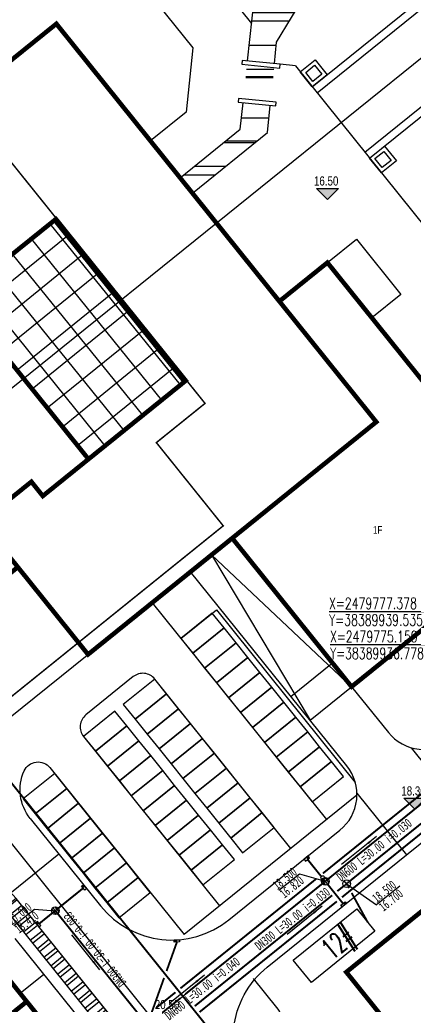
# Model space of a CAD drawing. Extents: x 38389316 to 38392219, y 2477539 to 2480586.
# Tile 29 of 43: x 38389886 to 38389938, y 2479728 to 2479857. Entities that reach past the tile are written whole.
import ezdxf
from ezdxf.enums import TextEntityAlignment as Align

# ---------------------------------------------------------------- set-up
doc = ezdxf.new("R2010")
doc.units = 0
doc.header["$LTSCALE"] = 1000
doc.header["$MEASUREMENT"] = 0
doc.linetypes.add('CENTER2', pattern=[1.125, 0.75, -0.125, 0.125, -0.125])
doc.linetypes.add('DASH', pattern=[0.35, 0.25, -0.1])
doc.layers.get('0').update_dxf_attribs({"linetype": 'CONTINUOUS'})
for name, color, linetype in [('DIM_ELEV', 8, 'CONTINUOUS'), ('DIM_污水', 3, 'CONTINUOUS'), ('PIPE-中水中', 3, 'TG_DL'), ('PIPE-中水高', 7, 'TG_DX'), ('PIPE-污水', 2, 'CONTINUOUS'), ('PIPE-给水', 6, 'TG_J'), ('PIPE-雨水', 9, 'CONTINUOUS'), ('TWT_COOR', 3, 'CONTINUOUS'), ('u-road', 4, 'CONTINUOUS'), ('U_室外车位', 3, 'CONTINUOUS'), ('XG-雨水井', 2, 'CONTINUOUS'), ('国标钢筋混凝土化粪池', 4, 'CONTINUOUS'), ('建筑', 31, 'CONTINUOUS'), ('建筑轮廓', 2, 'CONTINUOUS'), ('文字', 7, 'CONTINUOUS'), ('路中线', 7, 'CENTER2'), ('道路', 33, 'CONTINUOUS'), ('雨水', 130, 'CONTINUOUS')]:
    doc.layers.add(name, color=color, linetype=linetype)
doc.styles.add('-宋体', font='txt', dxfattribs={"width": 0.8})
doc.styles.add('_HZTXT', font='txt.shx', dxfattribs={"width": 0.8, "bigfont": 'hztxt.shx'})
doc.styles.add('_TCH_DIM', font='SIMPLEX', dxfattribs={"bigfont": 'GBCBIG'})
doc.styles.add('TG_LINETYPE', font='SIMPLEX', dxfattribs={"width": 0.8, "height": 3, "bigfont": 'HZTXT'})
doc.styles.add('中等线体', font='txt', dxfattribs={"width": 0.8})
doc.styles.add('人防黑体', font='simhei.ttf', dxfattribs={"width": 0.7})
doc.linetypes.add('TG_DL', pattern='A,2,-0.6,["DL",TG_LINETYPE,S=0.1,R=0,X=-0.52,Y=-0.15],0', length=2.6)
doc.linetypes.add('TG_DX', pattern='A,2,-0.6,["DX",TG_LINETYPE,S=0.1,R=0,X=-0.52,Y=-0.15],0', length=2.6)
doc.linetypes.add('TG_J', pattern='A,2,-0.3,["J",TG_LINETYPE,S=0.1,R=0,X=-0.23,Y=-0.15],0', length=2.3)
doc.linetypes.add('未加固陡坎', pattern='A,2,[150,AAA.SHX,S=0.5,R=0,X=0,Y=0.5],1e-11', length=2)

# ---------------------------------------------------------------- blocks, each defined once
blk = doc.blocks.new('排水雨水检修井')
for p, q in [((-1, 0), (1, 0)), ((0, -1), (0, 1))]:
    blk.add_line(p, q)
blk.add_circle((0, 0), 1)
blk = doc.blocks.new('雨水井')
for p, q in [((-1, 0), (1, 0)), ((-0.84, 0.55), (0.84, 0.55)), ((-0.84, -0.54), (0.84, -0.54))]:
    blk.add_line(p, q)
blk.add_lwpolyline([(0, -1), (0, 1)])
blk.add_circle((0, 0), 1)
blk = doc.blocks.new('_ARROW')
blk.add_solid([(0, 0), (-1, 0.1), (-1, -0.1)])
blk = doc.blocks.new('化粪池')
at = {"layer": '国标钢筋混凝土化粪池', "color": 4, "linetype": 'DASH', "ltscale": 5}
for p, q in [((39116.07, -4998.7), (39116.07, -4994.92)), ((39116.07, -4994.92), (39126.78, -4994.92)), ((39126.78, -4994.92), (39126.78, -4998.7)), ((39126.78, -4998.7), (39116.07, -4998.7))]:
    blk.add_line(p, q, dxfattribs=at)
at = {"layer": '国标钢筋混凝土化粪池', "color": 4, "ltscale": 5, "style": '_HZTXT', "width": 0.6}
blk.add_text('12#', height=2.7, rotation=0, dxfattribs=at).set_placement((39120.02, -4998.18))
blk = doc.blocks.new('hyvahavb')
at = {"layer": 'DIM_ELEV'}
blk.add_hatch(color=8, dxfattribs=at).paths.add_polyline_path([(-173.18, -4360.83), (-182.18, -4351.83), (-164.18, -4351.83)])
at = {"layer": 'DIM_ELEV', "color": 8}
for p, q in [((-173.18, -4360.83), (-182.18, -4351.83)), ((-182.18, -4351.83), (-164.18, -4351.83)), ((-173.18, -4360.83), (-164.18, -4351.83))]:
    blk.add_line(p, q, dxfattribs=at)
blk = doc.blocks.new('202210211F')
at = {"layer": '建筑轮廓'}
h = blk.add_hatch(dxfattribs=at)
h.set_pattern_fill('ANSI37', color=8, scale=2, angle=354, style=0)
h.set_pattern_definition([(39, (38392595.5196, 2482422.0017), (-1.998092, 2.467438), []), (129, (38392595.5196, 2482422.0017), (-2.467438, -1.998092), [])])
h.paths.add_polyline_path([(38392234.43, 2481872.86), (38392247.2, 2481883.15), (38392230.15, 2481904.33), (38392217.37, 2481894.05)])
at = {"layer": '道路'}
h = blk.add_hatch(dxfattribs=at)
h.set_pattern_fill('AR-RROOF', color=8, scale=5, style=0)
h.set_pattern_definition([(0, (38392595.5196, 2482422.002), (13.97, 6.35), [95.25, -12.7, 31.75, -6.35]), (0, (38392603.965, 2482425.177), (-6.35, 8.4455), [19.05, -2.0955, 38.1, -4.7625]), (0, (38392598.6946, 2482427.399), (33.02, 4.2545), [50.8, -8.89, 25.4, -6.35])])
h.paths.add_polyline_path([(38392257.94, 2481915.66), (38392258.14, 2481917.71), (38392254.56, 2481918.1), (38392254.35, 2481916.11), (38392246.45, 2481909.76), (38392248.08, 2481907.73)])
h.paths.add_polyline_path([(38392269.65, 2481954.97), (38392278.63, 2481954.54), (38392281.08, 2481948.69), (38392281.47, 2481940.73), (38392283.83, 2481937.79), (38392288.5, 2481941.56), (38392286.93, 2481943.51), (38392287.55, 2481952.47), (38392284.16, 2481959.28), (38392275.36, 2481961.99), (38392266.2, 2481960.29), (38392259.32, 2481952.81), (38392256.35, 2481945.18), (38392257.87, 2481936.46), (38392256.22, 2481933.5), (38392254.99, 2481922.08), (38392258.54, 2481921.69), (38392259.11, 2481927.51), (38392263.06, 2481934.05), (38392262.36, 2481945.74)])
h = blk.add_hatch(dxfattribs=at)
h.set_pattern_fill('ANSI32', color=8, scale=0.3, angle=354, style=0)
h.set_pattern_definition([(39, (38392557.0782, 2482469.7506), (-0.8991415, 1.1103473), []), (39, (38392557.748, 2482469.6802), (-0.8991415, 1.1103473), [])])
h.paths.add_polyline_path([(38392224.93, 2481815.29), (38392223.37, 2481814.04), (38392249.09, 2481782.09), (38392250.65, 2481783.35)])
at = {"layer": 'u-road', "color": 8, "flags": 128}
for points in [[(38392268.97, 2481843.03), (38392273.8, 2481837.03, 0.414214), (38392282.24, 2481836.12), (38392366.91, 2481904.29, 0.414214), (38392368.73, 2481921.16), (38392307.46, 2481997.26, 0.414214), (38392290.59, 2481999.08), (38392196.42, 2481923.27)], [(38392226.78, 2481825.75), (38392236, 2481814.3, 0.414213), (38392252.87, 2481812.48), (38392267.44, 2481824.21, 0.414214), (38392268.35, 2481832.64), (38392247.84, 2481858.11)], [(38392209.13, 2481847.68), (38392215.49, 2481839.77, 0.414213), (38392223.93, 2481838.86), (38392242.78, 2481854.04)], [(38392261, 2481821.84), (38392243.12, 2481844.04, 0.414214), (38392240.31, 2481844.35), (38392234.08, 2481839.33, 0.414214), (38392233.78, 2481836.52), (38392251.65, 2481814.32)], [(38392293.44, 2481757.59), (38392290.97, 2481755.59, -0.414214), (38392282.53, 2481756.5), (38392256.07, 2481789.37, -0.414214), (38392257.89, 2481806.25), (38392302.13, 2481841.87, -0.414152), (38392310.57, 2481840.96), (38392355.91, 2481784.64, -0.414151), (38392355, 2481776.2), (38392306.08, 2481736.82, -0.414214), (38392297.64, 2481737.73), (38392295.32, 2481740.61, -0.414214), (38392296.24, 2481749.05), (38392300.6, 2481752.56)], [(38392226.78, 2481825.75, -0.283206), (38392225.99, 2481831.99, -0.558597), (38392229.37, 2481832.42), (38392246.97, 2481810.56)], [(38392134.24, 2481641.86, 0.368088), (38392141.89, 2481640.41), (38392289.22, 2481724.34, 0.461895), (38392290.93, 2481733.32), (38392224.94, 2481815.28, 0.414213), (38392208.07, 2481817.1), (38392208.07, 2481817.1), (38392138.94, 2481761.45, 0.149167), (38392135.01, 2481755.66), (38392111.21, 2481678.92, 0.249623), (38392113.33, 2481667.84), (38392134.24, 2481641.86)]]:
    blk.add_lwpolyline(points, format="xyb", dxfattribs=at)
for points in [[(38392268.97, 2481843.03), (38392250.57, 2481860.31), (38392263.52, 2481838.64)], [(38392242.78, 2481854.04), (38392265.67, 2481825.61)], [(38392261.01, 2481841.75), (38392266.47, 2481846.14)], [(38392263.52, 2481838.64), (38392268.97, 2481843.03)], [(38392283.44, 2481826.82), (38392276.83, 2481835.02)], [(38392269.68, 2481828.83), (38392246.97, 2481810.56)], [(38392269.67, 2481829.09), (38392276.19, 2481820.98)], [(38392230.54, 2481821.08), (38392224.31, 2481816.06)]]:
    blk.add_lwpolyline(points, dxfattribs=at)
at = {"layer": 'U_室外车位', "color": 8}
for points in [[(38392252.24, 2481850.74), (38392250.67, 2481852.69), (38392246.54, 2481849.36), (38392248.11, 2481847.42)], [(38392253.81, 2481848.79), (38392252.24, 2481850.74), (38392248.11, 2481847.42), (38392249.68, 2481845.47)], [(38392255.37, 2481846.84), (38392253.81, 2481848.79), (38392249.68, 2481845.47), (38392251.25, 2481843.52)], [(38392256.94, 2481844.9), (38392255.37, 2481846.84), (38392251.25, 2481843.52), (38392252.81, 2481841.57)], [(38392244.69, 2481842.1), (38392243.12, 2481844.04), (38392239, 2481840.72), (38392240.56, 2481838.77)], [(38392258.51, 2481842.95), (38392256.94, 2481844.9), (38392252.81, 2481841.57), (38392254.38, 2481839.63)], [(38392260.08, 2481841), (38392258.51, 2481842.95), (38392254.38, 2481839.63), (38392255.95, 2481837.68)], [(38392246.26, 2481840.15), (38392244.69, 2481842.1), (38392240.56, 2481838.77), (38392242.13, 2481836.82)], [(38392247.83, 2481838.2), (38392246.26, 2481840.15), (38392242.13, 2481836.82), (38392243.7, 2481834.88)], [(38392261.65, 2481839.06), (38392260.08, 2481841), (38392255.95, 2481837.68), (38392257.52, 2481835.73)], [(38392239.47, 2481837.89), (38392237.9, 2481839.84), (38392233.78, 2481836.52), (38392235.34, 2481834.57)], [(38392263.21, 2481837.11), (38392261.65, 2481839.06), (38392257.52, 2481835.73), (38392259.08, 2481833.78)], [(38392241.04, 2481835.95), (38392239.47, 2481837.89), (38392235.34, 2481834.57), (38392236.91, 2481832.62)], [(38392249.39, 2481836.25), (38392247.83, 2481838.2), (38392243.7, 2481834.88), (38392245.27, 2481832.93)], [(38392250.96, 2481834.31), (38392249.39, 2481836.25), (38392245.27, 2481832.93), (38392246.83, 2481830.98)], [(38392264.78, 2481835.16), (38392263.21, 2481837.11), (38392259.08, 2481833.78), (38392260.65, 2481831.84)], [(38392242.61, 2481834), (38392241.04, 2481835.95), (38392236.91, 2481832.62), (38392238.48, 2481830.68)], [(38392266.35, 2481833.21), (38392264.78, 2481835.16), (38392260.65, 2481831.84), (38392262.22, 2481829.89)], [(38392244.18, 2481832.05), (38392242.61, 2481834), (38392238.48, 2481830.68), (38392240.05, 2481828.73)], [(38392252.53, 2481832.36), (38392250.96, 2481834.31), (38392246.83, 2481830.98), (38392248.4, 2481829.03)], [(38392267.92, 2481831.27), (38392266.35, 2481833.21), (38392262.22, 2481829.89), (38392263.79, 2481827.94)], [(38392231.57, 2481829.69), (38392230, 2481831.64), (38392225.87, 2481828.32), (38392227.44, 2481826.37)], [(38392245.74, 2481830.1), (38392244.18, 2481832.05), (38392240.05, 2481828.73), (38392241.61, 2481826.78)], [(38392254.1, 2481830.41), (38392252.53, 2481832.36), (38392248.4, 2481829.03), (38392249.97, 2481827.09)], [(38392247.31, 2481828.16), (38392245.74, 2481830.1), (38392241.61, 2481826.78), (38392243.18, 2481824.83)], [(38392255.67, 2481828.46), (38392254.1, 2481830.41), (38392249.97, 2481827.09), (38392251.54, 2481825.14)], [(38392233.13, 2481827.75), (38392231.57, 2481829.69), (38392227.44, 2481826.37), (38392229.01, 2481824.42)], [(38392234.7, 2481825.8), (38392233.13, 2481827.75), (38392229.01, 2481824.42), (38392230.57, 2481822.48)], [(38392248.88, 2481826.21), (38392247.31, 2481828.16), (38392243.18, 2481824.83), (38392244.75, 2481822.89)], [(38392257.23, 2481826.52), (38392255.67, 2481828.46), (38392251.54, 2481825.14), (38392253.1, 2481823.19)], [(38392250.45, 2481824.26), (38392248.88, 2481826.21), (38392244.75, 2481822.89), (38392246.32, 2481820.94)], [(38392258.8, 2481824.57), (38392257.23, 2481826.52), (38392253.1, 2481823.19), (38392254.67, 2481821.25)], [(38392236.27, 2481823.85), (38392234.7, 2481825.8), (38392230.57, 2481822.48), (38392232.14, 2481820.53)], [(38392237.84, 2481821.91), (38392236.27, 2481823.85), (38392232.14, 2481820.53), (38392233.71, 2481818.58)], [(38392252.01, 2481822.31), (38392250.45, 2481824.26), (38392246.32, 2481820.94), (38392247.89, 2481818.99)], [(38392253.58, 2481820.37), (38392252.01, 2481822.31), (38392247.89, 2481818.99), (38392249.45, 2481817.04)], [(38392239.4, 2481819.96), (38392237.84, 2481821.91), (38392233.71, 2481818.58), (38392235.28, 2481816.63)], [(38392240.97, 2481818.01), (38392239.4, 2481819.96), (38392235.28, 2481816.63), (38392236.84, 2481814.69)], [(38392242.54, 2481816.06), (38392240.97, 2481818.01), (38392236.84, 2481814.69), (38392238.41, 2481812.74)]]:
    blk.add_lwpolyline(points, close=True, dxfattribs=at)
at = {"layer": '建筑', "color": 8, "linetype": 'DASH', "ltscale": 10, "const_width": 0.2, "flags": 128}
blk.add_lwpolyline([(38392184.57, 2481890.62), (38392219, 2481918.34), (38392230.35, 2481904.24), (38392229.96, 2481903.93), (38392246.83, 2481882.97), (38392247.22, 2481883.29), (38392249.73, 2481880.17), (38392243.34, 2481875.03), (38392252.12, 2481864.12), (38392224.08, 2481841.55)], close=True, dxfattribs=at)
at = {"layer": '建筑轮廓', "color": 8, "const_width": 0.6, "flags": 128}
for points in [[(38392192.35, 2481899.45), (38392206.34, 2481882.08), (38392212.88, 2481887.35), (38392211.37, 2481889.22), (38392230.15, 2481904.33), (38392247.2, 2481883.15), (38392228.43, 2481868.03), (38392226.93, 2481869.9), (38392220.38, 2481864.63), (38392234.37, 2481847.26), (38392272.22, 2481877.74), (38392230.21, 2481929.93)], [(38392230.21, 2481929.93), (38392192.35, 2481899.45), (38392201.57, 2481888), (38392195.26, 2481882.92), (38392218.84, 2481853.63), (38392225.15, 2481858.71), (38392234.37, 2481847.26), (38392253.3, 2481862.5), (38392268.97, 2481843.03), (38392294.21, 2481863.35), (38392265.8, 2481898.63), (38392259.49, 2481893.55)], [(38392234.43, 2481872.86), (38392247.2, 2481883.15), (38392230.15, 2481904.33), (38392217.37, 2481894.05)], [(38392305.68, 2481746.25), (38392344.93, 2481777.86), (38392329.32, 2481797.25), (38392331.27, 2481798.82), (38392303.17, 2481833.72), (38392268.28, 2481805.62), (38392275.11, 2481797.13), (38392268.8, 2481792.05)], [(38392163.53, 2481776.11), (38392170.18, 2481767.85), (38392173.14, 2481770.24), (38392172.76, 2481770.7), (38392203.45, 2481795.41), (38392209.72, 2481787.62), (38392179.03, 2481762.92), (38392178.65, 2481763.38), (38392175.69, 2481761), (38392182.34, 2481752.74), (38392232.97, 2481793.5), (38392226.32, 2481801.76), (38392223.52, 2481799.5), (38392223.9, 2481799.04), (38392219.53, 2481795.52), (38392213.26, 2481803.31), (38392217.63, 2481806.83), (38392218, 2481806.36), (38392220.81, 2481808.62), (38392214.16, 2481816.87)]]:
    blk.add_lwpolyline(points, close=True, dxfattribs=at)
at = {"layer": '建筑轮廓', "color": 8}
blk.add_lwpolyline([(38392300.6, 2481752.56), (38392339.86, 2481784.17), (38392329.32, 2481797.25), (38392331.27, 2481798.82), (38392303.17, 2481833.72), (38392268.28, 2481805.62), (38392275.11, 2481797.13), (38392268.8, 2481792.05)], close=True, dxfattribs=at)
at = {"layer": '建筑轮廓', "color": 8, "const_width": 0.6, "flags": 128}
for points in [[(38392220.81, 2481808.62), (38392226.32, 2481801.76)], [(38392232.34, 2481794.28), (38392226.07, 2481802.07)]]:
    blk.add_lwpolyline(points, dxfattribs=at)
at = {"layer": '路中线', "color": 8, "ltscale": 20, "flags": 128}
blk.add_lwpolyline([(38392186.72, 2481851.91), (38392659.82, 2482232.79)], dxfattribs=at)
at = {"layer": '路中线', "color": 8, "linetype": 'DASH', "ltscale": 4, "flags": 128}
blk.add_lwpolyline([(38392300.55, 2482012.23), (38392195.08, 2481927.32, 0.421005), (38392187.92, 2481867.64), (38392242.92, 2481799.33)], format="xyb", dxfattribs=at)
blk.add_lwpolyline([(38392242.92, 2481799.33), (38392381.88, 2481911.2)], dxfattribs=at)
at = {"layer": '道路', "color": 8, "flags": 128}
for points in [[(38392255.31, 2481925.06), (38392256.22, 2481933.5), (38392257.87, 2481936.46), (38392256.35, 2481945.18), (38392259.32, 2481952.81), (38392266.2, 2481960.29), (38392270.78, 2481961.14)], [(38392263.81, 2481921.68), (38392308.52, 2481957.67)], [(38392264.44, 2481920.9), (38392309.15, 2481956.9)], [(38392258.84, 2481924.71), (38392259.11, 2481927.51), (38392263.06, 2481934.05), (38392262.36, 2481945.74), (38392262.36, 2481945.74), (38392269.65, 2481954.97), (38392278.63, 2481954.54), (38392281.08, 2481948.69), (38392281.47, 2481940.73), (38392283.83, 2481937.79)], [(38392238.89, 2481951.04), (38392255.84, 2481929.98)], [(38392270.71, 2481913.11), (38392315.42, 2481949.11)], [(38392271.34, 2481912.33), (38392316.05, 2481948.33)], [(38392234.13, 2481944.19), (38392248.15, 2481926.78)], [(38392248.15, 2481926.78), (38392247.24, 2481918.35)], [(38392254.56, 2481924.63), (38392259.54, 2481924.13), (38392259.59, 2481924.63), (38392254.61, 2481925.13), (38392254.56, 2481924.63)], [(38392261.61, 2481924.41), (38392259.59, 2481924.63)], [(38392261.61, 2481924.41), (38392307.83, 2481867)], [(38392254.07, 2481919.65), (38392259.04, 2481919.16), (38392259.09, 2481919.65), (38392254.12, 2481920.15), (38392254.07, 2481919.65)], [(38392246.45, 2481909.76), (38392254.35, 2481916.11), (38392254.72, 2481919.59)], [(38392248.08, 2481907.73), (38392257.94, 2481915.66), (38392258.29, 2481919.24)], [(38392247.24, 2481918.35), (38392242.56, 2481914.58)], [(38392246.54, 2481849.36), (38392251.22, 2481853.13)], [(38392251.22, 2481853.13), (38392269.46, 2481830.46)], [(38392224.93, 2481815.29), (38392223.37, 2481814.04), (38392249.09, 2481782.09), (38392250.65, 2481783.35), (38392224.93, 2481815.29)], [(38392240.48, 2481790.56), (38392224.8, 2481810.03)], [(38392225.45, 2481802.85), (38392228.56, 2481805.36)]]:
    blk.add_lwpolyline(points, dxfattribs=at)
for points in [[(38392262.24, 2481923.63), (38392264.19, 2481925.19), (38392265.76, 2481923.25), (38392263.81, 2481921.68)], [(38392262.95, 2481923.55), (38392264.12, 2481924.49), (38392265.06, 2481923.32), (38392263.89, 2481922.38)], [(38392271.34, 2481912.33), (38392273.28, 2481913.9), (38392274.85, 2481911.95), (38392272.9, 2481910.38)], [(38392272.04, 2481912.26), (38392273.21, 2481913.2), (38392274.15, 2481912.03), (38392272.98, 2481911.09)], [(38392265.8, 2481898.63), (38392269.62, 2481901.71), (38392275.45, 2481894.46), (38392271.64, 2481891.39)], [(38392220.81, 2481808.62), (38392218, 2481806.36), (38392217.63, 2481806.83), (38392213.26, 2481803.31), (38392219.53, 2481795.52), (38392223.9, 2481799.04), (38392223.52, 2481799.5), (38392226.32, 2481801.76)]]:
    blk.add_lwpolyline(points, close=True, dxfattribs=at)
blk.add_lwpolyline([(38392254.06, 2481793.02), (38392258.72, 2481796.77, 0.414214), (38392259.17, 2481800.99), (38392256.1, 2481804.8)], format="xyb", dxfattribs=at)
at = {"layer": 'DIM_ELEV', "color": 8, "xscale": 0.16, "yscale": 0.16, "zscale": 0.16}
for p in [(38392293.53, 2482604.62), (38392304.98, 2482524.72)]:
    blk.add_blockref('hyvahavb', p, dxfattribs=at)
at = {"layer": 'DIM_ELEV', "color": 8, "style": '-宋体', "width": 0.8}
for s, p in [('16.50', (38392264.03, 2481908.73)), ('18.30', (38392275.5, 2481828.77)), ('20.50', (38392243.13, 2481800.77))]:
    blk.add_text(s, height=1.2, dxfattribs=at).set_placement(p)
at = {"layer": '文字', "color": 8, "style": '中等线体', "width": 0.8}
blk.add_text('1F', height=1, rotation=360, dxfattribs=at).set_placement((38392271.77, 2481863.08))

msp = doc.modelspace()

# ---------------------------------------------------------------- hatches: boundary and pattern name
at = {"layer": 'XG-雨水井'}
for points in [[(38389923.82, 2479747.14), (38389923.82, 2479747.14), (38389923.56, 2479746.92), (38389923.74, 2479746.7), (38389924, 2479746.92), (38389924, 2479746.92)], [(38389894.31, 2479743.38), (38389894.31, 2479743.38), (38389894.53, 2479743.11), (38389894.3, 2479742.93), (38389894.08, 2479743.2), (38389894.08, 2479743.2)], [(38389928.85, 2479740.92), (38389928.85, 2479740.92), (38389928.58, 2479740.7), (38389928.4, 2479740.92), (38389928.67, 2479741.14), (38389928.67, 2479741.14)], [(38389888.08, 2479738.36), (38389888.08, 2479738.36), (38389888.29, 2479738.09), (38389888.52, 2479738.27), (38389888.3, 2479738.54), (38389888.3, 2479738.54)], [(38389906.24, 2479736.13), (38389906.24, 2479736.13), (38389906.58, 2479736.15), (38389906.6, 2479735.86), (38389906.25, 2479735.84), (38389906.25, 2479735.84)]]:
    msp.add_hatch(color=256, dxfattribs=at).paths.add_polyline_path(points)

# ---------------------------------------------------------------- linework, layer by layer
at = {"color": 2}
for p in [(38389928.88, 2479743.51), (38389935.85, 2479743.19)]:
    msp.add_line(p, (38389932.79, 2479740.75), dxfattribs=at)
at = {"layer": 'DIM_污水', "color": 8}
for p, q in [((38389932.8, 2479749.7), (38389928.23, 2479746.02)), ((38389919.99, 2479742.64), (38389922.69, 2479744.81)), ((38389922.69, 2479744.81), (38389926.07, 2479743.82)), ((38389885.18, 2479738.02), (38389887.88, 2479740.19)), ((38389887.88, 2479740.19), (38389890.63, 2479739.97)), ((38389896.47, 2479732.23, 7.5), (38389892.78, 2479736.8, 7.5)), ((38389910.22, 2479731.52), (38389905.65, 2479727.84))]:
    msp.add_line(p, q, dxfattribs=at)
at = {"layer": 'DIM_污水', "color": 2}
msp.add_line((38389925.66, 2479740.55, 7.5), (38389921.09, 2479736.87, 7.5), dxfattribs=at)
at = {"layer": 'PIPE-中水中', "ltscale": 0.0025, "const_width": 0.25}
for points in [[(38389928.27, 2479741.73), (38389941.43, 2479752.33)], [(38389909.57, 2479726.68), (38389927.6, 2479741.19)]]:
    msp.add_lwpolyline(points, dxfattribs=at)
at = {"layer": 'PIPE-中水高', "ltscale": 0.0025, "const_width": 0.25}
for points in [[(38389925.77, 2479744.86), (38389938.85, 2479755.39)], [(38389907.06, 2479729.79), (38389924.93, 2479744.18)], [(38389903.86, 2479727.22), (38389906.41, 2479729.27)]]:
    msp.add_lwpolyline(points, dxfattribs=at)
at = {"layer": 'PIPE-污水', "const_width": 0.25}
for points in [[(38389929.27, 2479743.83), (38389940.8, 2479753.11)], [(38389927.66, 2479742.53), (38389928.5, 2479743.2)], [(38389929.12, 2479743.07), (38389929.2, 2479742.93)], [(38389908.94, 2479727.46), (38389926.99, 2479741.99)], [(38389929.54, 2479742.3), (38389931.65, 2479738.45)]]:
    msp.add_lwpolyline(points, dxfattribs=at)
at = {"layer": 'PIPE-给水', "const_width": 0.25}
msp.add_lwpolyline([(38389960.39, 2479662.91), (38389848.48, 2479801.92)], dxfattribs=at)
at = {"layer": 'PIPE-雨水', "const_width": 0.25}
for points in [[(38389926.46, 2479744.13), (38389939.55, 2479754.67)], [(38389925.53, 2479744.48), (38389923.74, 2479746.71)], [(38389891.02, 2479740.29), (38389894.3, 2479742.93)], [(38389907.69, 2479729.02), (38389925.68, 2479743.5)], [(38389926.39, 2479743.43), (38389928.4, 2479740.92)], [(38389890.24, 2479739.66), (38389888.52, 2479738.27)], [(38389890.63, 2479739.97), (38389896.83, 2479732.28)], [(38389905.24, 2479732.06), (38389906.6, 2479735.86)], [(38389896.83, 2479732.28), (38389901.77, 2479726.16)], [(38389902.87, 2479725.47), (38389904.91, 2479731.15)], [(38389903.09, 2479725.32), (38389907.04, 2479728.49)]]:
    msp.add_lwpolyline(points, dxfattribs=at)
at = {"layer": 'PIPE-雨水'}
msp.add_circle((38389925.76, 2479744.29), 0.25, dxfattribs=at)
at = {"layer": 'TWT_COOR', "color": 3}
for p, q in [((38389941.43, 2479779.16), (38389926.58, 2479779.16)), ((38389941.55, 2479774.8), (38389926.7, 2479774.8))]:
    msp.add_line(p, q, dxfattribs=at)
at = {"layer": 'XG-雨水井'}
for points in [[(38389924, 2479746.92), (38389923.82, 2479747.14), (38389923.82, 2479747.14), (38389923.29, 2479746.71), (38389923.47, 2479746.48), (38389924, 2479746.92)], [(38389894.08, 2479743.2), (38389894.31, 2479743.38), (38389894.31, 2479743.38), (38389894.74, 2479742.84), (38389894.52, 2479742.66), (38389894.08, 2479743.2)], [(38389928.67, 2479741.14), (38389928.85, 2479740.92), (38389928.85, 2479740.92), (38389928.31, 2479740.48), (38389928.13, 2479740.71), (38389928.67, 2479741.14)], [(38389888.3, 2479738.54), (38389888.08, 2479738.36), (38389888.08, 2479738.36), (38389888.51, 2479737.82), (38389888.74, 2479738.01), (38389888.3, 2479738.54)], [(38389906.25, 2479735.84), (38389906.24, 2479736.13), (38389906.24, 2479736.13), (38389906.93, 2479736.16), (38389906.94, 2479735.88), (38389906.25, 2479735.84)]]:
    msp.add_lwpolyline(points, close=True, dxfattribs=at)

# ---------------------------------------------------------------- block references
msp.add_blockref('202210211F', (-2339.44, -2073.7))
at = {"rotation": 38.92154451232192}
msp.add_blockref('化粪池', (38356351.22, 2459044.69), dxfattribs=at)
at = {"layer": 'DIM_污水', "color": 8, "yscale": 1.389713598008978, "zscale": 1.389713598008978}
for p, xscale, rotation in [((38389932.8, 2479749.7), 1.389713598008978, 38.83661932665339), ((38389896.47, 2479732.23, 7.5), -1.389713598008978, 128.9280613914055), ((38389910.22, 2479731.52), 1.389713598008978, 38.83661932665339)]:
    msp.add_blockref('_ARROW', p, dxfattribs=dict(at, xscale=xscale, rotation=rotation))
at = {"layer": 'DIM_污水', "color": 2, "xscale": 1.389713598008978, "yscale": 1.389713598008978, "zscale": 1.389713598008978, "rotation": 38.83661932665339}
msp.add_blockref('_ARROW', (38389925.66, 2479740.55, 7.5), dxfattribs=at)
at = {"layer": 'XG-雨水井', "color": 8, "xscale": 0.4999995, "yscale": 0.4999995, "zscale": 0.4999995, "rotation": 308.8366193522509}
for p in [(38389926.07, 2479743.82), (38389890.63, 2479739.97)]:
    msp.add_blockref('雨水井', p, dxfattribs=at)
at = {"layer": '雨水', "linetype": '未加固陡坎', "xscale": 0.4999994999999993, "yscale": 0.4999994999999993, "zscale": 0.4999994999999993, "rotation": 38.83661932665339}
msp.add_blockref('排水雨水检修井', (38389928.88, 2479743.51), dxfattribs=at)

# ---------------------------------------------------------------- texts
at = {"color": 2, "style": '人防黑体', "width": 0.7}
for s, p in [('18.500', (38389933.81, 2479742.49, 70.44)), ('16.700', (38389934.7, 2479741.35, 70.44))]:
    msp.add_text(s, height=1.2, rotation=38.8471, dxfattribs=at).set_placement(p, align=Align.MIDDLE)
at = {"layer": 'DIM_污水', "color": 8, "style": '人防黑体', "width": 0.7}
for s, rotation, p in [('DN600 L=30.00 i=0.030', 38.5001, (38389928.18, 2479743.74, -7.5)), ('DN300 L=30.00 i=0.003', 128.5001, (38389900.02, 2479730.57)), ('DN600 L=30.00 i=0.040', 38.5001, (38389905.61, 2479725.56, -7.5))]:
    msp.add_text(s, height=1.2, rotation=rotation, dxfattribs=at).set_placement(p)
for s, p in [('18.500', (38389920.77, 2479744.2, 70.44)), ('16.820', (38389921.69, 2479743.08, 70.44)), ('20.000', (38389885.95, 2479739.58, 70.44)), ('18.410', (38389886.87, 2479738.46, 70.44))]:
    msp.add_text(s, height=1.2, rotation=38.5759, dxfattribs=at).set_placement(p, align=Align.MIDDLE)
at = {"layer": 'DIM_污水', "color": 9, "style": '人防黑体', "width": 0.7}
for s, p in [('Y31', (38389925.96, 2479743.46, 0)), ('Y30', (38389890.52, 2479739.62, 0))]:
    msp.add_text(s, height=0.4, rotation=38.8261, dxfattribs=at).set_placement(p)
at = {"layer": 'DIM_污水', "color": 2, "style": '人防黑体', "width": 0.7}
for s, height, rotation, p in [('DN300 L=30.00 i=0.030', 1.2, 38.5001, (38389917.43, 2479734.71)), ('W21', 0.4, 38.8527, (38389928.81, 2479743.15, 0))]:
    msp.add_text(s, height=height, rotation=rotation, dxfattribs=at).set_placement(p)
at = {"layer": 'TWT_COOR', "color": 7, "style": '_TCH_DIM', "width": 0.705882}
for s, p in [('X=2479777.378', (38389926.58, 2479779.51)), ('Y=38389939.535', (38389926.58, 2479777.33)), ('X=2479775.159', (38389926.7, 2479775.15)), ('Y=38389936.778', (38389926.7, 2479772.96))]:
    msp.add_text(s, height=1.4875, dxfattribs=at).set_placement(p)

doc.saveas('drawing.dxf')
